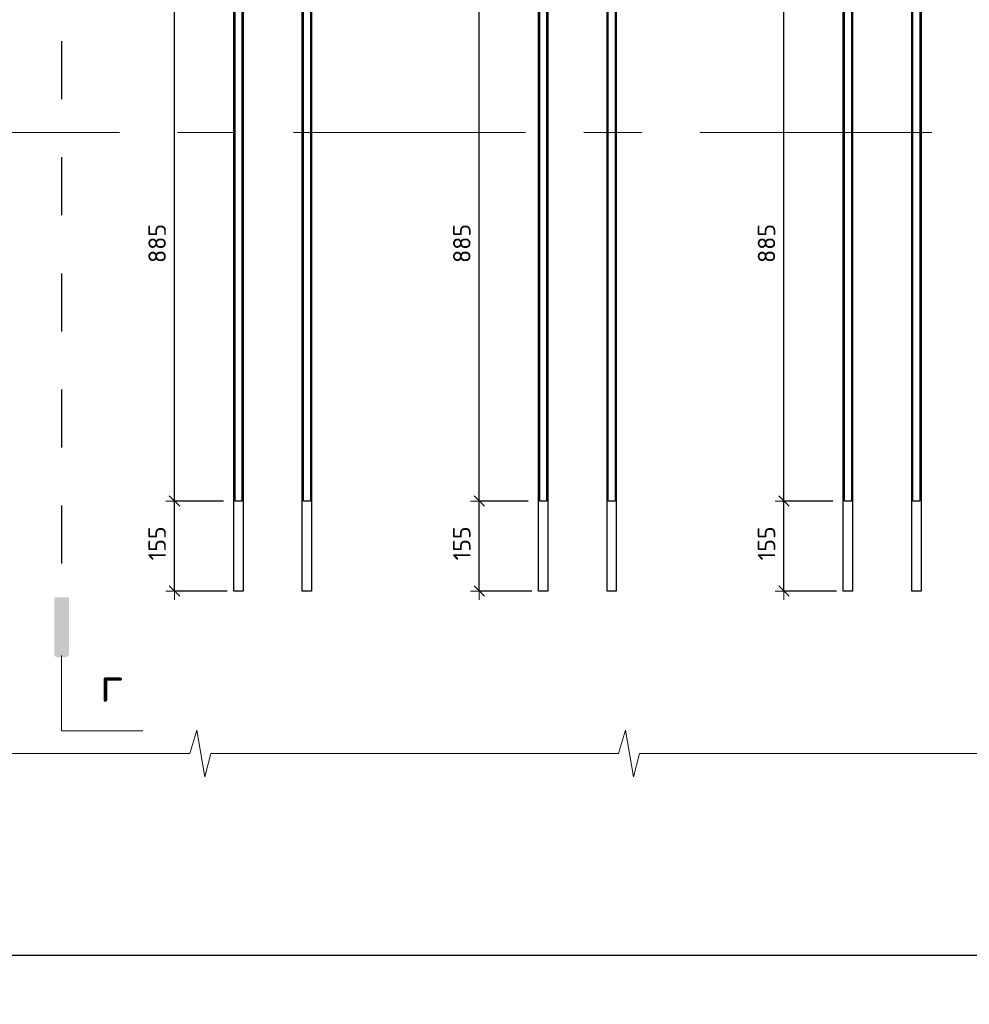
# Model space of a CAD drawing. Header units: metres. Extents: x -38 to 97, y -15 to 21.
# Tile 66 of 256: x 82.72 to 84.36, y -7.6 to -5.91. Entities that reach past the tile are written whole.
import ezdxf

# ---------------------------------------------------------------- set-up
doc = ezdxf.new("R2010")
doc.units = ezdxf.units.M
doc.header["$PDMODE"] = 65
for name, pattern in [('______11', [0.5, 0.4, -0.05, 0, -0.05]), ('______2', [0.0405, 0.03, -0.0105]), ('______5', [1.1, 0.8, -0.1, 0.1, -0.1])]:
    doc.linetypes.add(name, pattern=pattern)
for name, color, linetype, lineweight in [('XR$4$Арм.стержн.горизонт. 1', 180, 'Continuous', 35), ('XR$4$Арм.стержн.горизонт. 2', 202, 'Continuous', 35), ('XR$4$ВК__отв в полу 1-2 эт', 220, 'Continuous', 25), ('XR$4$Осевая линия (1)', 7, '______5', 13), ('XR$4$Размерная линия (1)', 7, 'Continuous', 13), ('XR$5$Арм.стержн.горизонт. 1', 180, 'Continuous', 35), ('XR$5$Арм.стержн.горизонт. 2', 202, 'Continuous', 35), ('XR$5$ВК__отв в полу 1-2 эт', 220, 'Continuous', 25), ('XR$5$Осевая линия (1)', 7, '______5', 13), ('XR$5$Размерная линия (1)', 7, 'Continuous', 13)]:
    doc.layers.add(name, color=color, linetype=linetype, lineweight=lineweight)
doc.styles.add('ISOCPEUR', font='txt')
doc.dimstyles.new('DIMSTYLE_24', dxfattribs={"dimtxt": 0.03, "dimasz": 0.03, "dimexe": 0, "dimexo": 0, "dimgap": 0.015, "dimtad": 2, "dimdec": 0, "dimlfac": 1000, "dimrnd": 5, "dimzin": 12, "dimdsep": 46, "dimtxsty": 'ISOCPEUR', "dimblk1": 'ALL_ML_STRICH', "dimblk2": 'ALL_ML_STRICH', "dimsah": 1, "dimcen": 0, "dimclrd": 7, "dimclre": 256, "dimclrt": 7, "dimadec": 0, "dimazin": 0, "dimtfac": 1, "dimtdec": 0, "dimtix": 1, "dimtmove": 2, "dimatfit": 3, "dimfxl": 0, "dimtzin": 0, "dimlwd": 0, "dimlwe": -3, "dimarcsym": 0})

# ---------------------------------------------------------------- blocks, each defined once
blk = doc.blocks.new('ЭЛЕМЕНТ_УЗОРА_19')
at = {"color": 7, "linetype": 'Continuous', "lineweight": 13, "transparency": 33554687}
for points in [[(83.4102, -7.1699), (83.049, -7.1699), (83.0387, -7.2099), (83.0246, -7.1299), (83.0128, -7.1699), (82.6716, -7.1699)], [(84.1489, -7.1699), (83.7877, -7.1699), (83.7773, -7.2099), (83.7633, -7.1299), (83.7515, -7.1699), (83.4102, -7.1699)], [(84.8875, -7.1699), (84.5263, -7.1699), (84.516, -7.2099), (84.5019, -7.1299), (84.4901, -7.1699), (84.1489, -7.1699)]]:
    blk.add_lwpolyline(points, dxfattribs=at)
blk = doc.blocks.new('СЛОЖНЫЙ_ОБЪЕКТ_62')
at = {"linetype": 'Continuous', "lineweight": 25, "true_color": 0x000000, "transparency": 33554687}
for points in [[(82.8043, -4.4488), (82.8042, -4.448), (82.8039, -4.4473), (82.8036, -4.4466), (82.8032, -4.446), (82.8027, -4.4454), (82.8021, -4.4449), (82.8014, -4.4445), (82.8007, -4.4441), (82.8, -4.4439), (82.7993, -4.4437), (82.7985, -4.4437), (82.7852, -4.4437), (82.7844, -4.4437), (82.7836, -4.4439), (82.7829, -4.4441), (82.7822, -4.4445), (82.7816, -4.4449), (82.781, -4.4454), (82.7805, -4.446), (82.7801, -4.4466), (82.7797, -4.4473), (82.7795, -4.448), (82.7793, -4.4488), (82.7793, -4.4496), (82.7793, -4.5471), (82.8044, -4.5471), (82.8044, -4.4496)], [(82.8043, -6.9992), (82.8044, -6.9985), (82.8044, -6.901), (82.7793, -6.901), (82.7793, -6.9985), (82.7793, -6.9992), (82.7795, -7), (82.7797, -7.0007), (82.7801, -7.0014), (82.7805, -7.002), (82.781, -7.0026), (82.7816, -7.0031), (82.7822, -7.0035), (82.7829, -7.0039), (82.7836, -7.0041), (82.7844, -7.0043), (82.7852, -7.0043), (82.7985, -7.0043), (82.7993, -7.0043), (82.8, -7.0041), (82.8007, -7.0039), (82.8014, -7.0035), (82.8021, -7.0031), (82.8027, -7.0026), (82.8032, -7.002), (82.8036, -7.0014), (82.8039, -7.0007), (82.8042, -7)]]:
    blk.add_hatch(color=18, dxfattribs=at).paths.add_polyline_path(points)
at = {"color": 7, "linetype": '______2', "lineweight": 25, "transparency": 33554687}
blk.add_line((82.7918, -4.5424), (82.7918, -6.901), dxfattribs=at)
at = {"layer": 'XR$4$ВК__отв в полу 1-2 эт', "color": 7, "linetype": 'Continuous', "lineweight": 13, "transparency": 33554687}
for p, q in [((82.7918, -7.001), (82.7918, -7.131)), ((82.7918, -7.131), (82.9318, -7.131))]:
    blk.add_line(p, q, dxfattribs=at)
at = {"color": 7, "linetype": 'Continuous', "lineweight": 13, "transparency": 33554687, "insert": (82.878, -7.0509), "char_height": 0.06, "width": 0.065333, "attachment_point": 5, "style": 'ISOCPEUR'}
blk.add_mtext('\\A1;{\\fISOCPEUR|i0|b0;\\H0.060000;\\W1.000000;\\C7;г}\\P', dxfattribs=at)
blk = doc.blocks.new('ALL_ML_STRICH')
at = {"color": 0, "linetype": 'ByBlock', "lineweight": -2}
for p, q in [((-1, 0), (0.5, 0)), ((-0.3, -0.3), (0.3, 0.3)), ((0, -0.5), (0, 0.5))]:
    blk.add_line(p, q, dxfattribs=at)
blk = doc.blocks.new('*D372')
at = {"layer": 'DEFPOINTS', "color": 7, "linetype": 'Continuous', "lineweight": 13, "transparency": 33554687}
for p in [(80.3555, -7.5177), (84.4555, -7.5744), (80.3555, -7.6022)]:
    blk.add_point(p, dxfattribs=at)
at = {"layer": 'XR$4$Размерная линия (1)', "color": 9, "linetype": 'Continuous', "lineweight": -2, "true_color": 0xc7c7c7, "transparency": 33554687}
for p, q in [((80.3555, -7.5177), (80.3555, -7.5177)), ((84.4555, -7.5944), (84.4555, -7.5177))]:
    blk.add_line(p, q, dxfattribs=at)
at = {"layer": 'XR$4$Размерная линия (1)', "color": 7, "linetype": 'Continuous', "lineweight": -2, "transparency": 33554687}
blk.add_line((80.3555, -7.5177), (84.4555, -7.5177), dxfattribs=at)
at = {"layer": 'XR$4$Размерная линия (1)', "color": 7, "linetype": 'Continuous', "lineweight": 13, "transparency": 33554687, "xscale": 0.03, "yscale": 0.03, "zscale": 0.03, "rotation": 180}
blk.add_blockref('ALL_ML_STRICH', (80.3555, -7.5177), dxfattribs=at)
at = {"layer": 'XR$4$Размерная линия (1)', "color": 7, "linetype": 'Continuous', "lineweight": 13, "transparency": 33554687, "xscale": 0.03, "yscale": 0.03, "zscale": 0.03}
blk.add_blockref('ALL_ML_STRICH', (84.4555, -7.5177), dxfattribs=at)
at = {"layer": 'XR$4$Размерная линия (1)', "color": 7, "linetype": 'Continuous', "lineweight": 13, "transparency": 33554687, "insert": (82.4085, -7.4877), "char_height": 0.03, "width": 0.12, "attachment_point": 5, "style": 'ISOCPEUR'}
blk.add_mtext('\\A1;{4100}', dxfattribs=at)
blk = doc.blocks.new('*D403')
at = {"layer": 'DEFPOINTS', "color": 7, "linetype": 'Continuous', "lineweight": 13, "transparency": 33554687}
for p in [(84.1406, -6.7349), (84.0364, -6.8899), (84.1471, -6.8899)]:
    blk.add_point(p, dxfattribs=at)
at = {"layer": 'XR$4$Размерная линия (1)', "color": 9, "linetype": 'Continuous', "lineweight": -2, "true_color": 0xc7c7c7, "transparency": 33554687}
for p, q in [((84.1206, -6.7349), (84.0364, -6.7349)), ((84.1271, -6.8899), (84.0364, -6.8899))]:
    blk.add_line(p, q, dxfattribs=at)
at = {"layer": 'XR$4$Размерная линия (1)', "color": 7, "linetype": 'Continuous', "lineweight": -2, "transparency": 33554687}
blk.add_line((84.0364, -6.8899), (84.0364, -6.7349), dxfattribs=at)
at = {"layer": 'XR$4$Размерная линия (1)', "color": 7, "linetype": 'Continuous', "lineweight": 13, "transparency": 33554687, "xscale": 0.03, "yscale": 0.03, "zscale": 0.03}
for p, rotation in [((84.0364, -6.7349), 90), ((84.0364, -6.8899), 270)]:
    blk.add_blockref('ALL_ML_STRICH', p, dxfattribs=dict(at, rotation=rotation))
at = {"layer": 'XR$4$Размерная линия (1)', "color": 7, "linetype": 'Continuous', "lineweight": 13, "transparency": 33554687, "insert": (84.0064, -6.8079), "char_height": 0.03, "width": 0.09, "attachment_point": 5, "rotation": 90, "style": 'ISOCPEUR'}
blk.add_mtext('\\A1;{155}', dxfattribs=at)
blk = doc.blocks.new('*D404')
at = {"layer": 'DEFPOINTS', "color": 7, "linetype": 'Continuous', "lineweight": 13, "transparency": 33554687}
for p in [(83.9444, -5.8499), (84.0364, -6.7349), (84.1406, -6.7349)]:
    blk.add_point(p, dxfattribs=at)
at = {"layer": 'XR$4$Размерная линия (1)', "color": 9, "linetype": 'Continuous', "lineweight": -2, "true_color": 0xc7c7c7, "transparency": 33554687}
for p, q in [((83.9644, -5.8499), (84.0364, -5.8499)), ((84.1206, -6.7349), (84.0364, -6.7349))]:
    blk.add_line(p, q, dxfattribs=at)
at = {"layer": 'XR$4$Размерная линия (1)', "color": 7, "linetype": 'Continuous', "lineweight": -2, "transparency": 33554687}
blk.add_line((84.0364, -6.7349), (84.0364, -5.8499), dxfattribs=at)
at = {"layer": 'XR$4$Размерная линия (1)', "color": 7, "linetype": 'Continuous', "lineweight": 13, "transparency": 33554687, "xscale": 0.03, "yscale": 0.03, "zscale": 0.03}
for p, rotation in [((84.0364, -5.8499), 90), ((84.0364, -6.7349), 270)]:
    blk.add_blockref('ALL_ML_STRICH', p, dxfattribs=dict(at, rotation=rotation))
at = {"layer": 'XR$4$Размерная линия (1)', "color": 7, "linetype": 'Continuous', "lineweight": 13, "transparency": 33554687, "insert": (84.0064, -6.2909), "char_height": 0.03, "width": 0.09, "attachment_point": 5, "rotation": 90, "style": 'ISOCPEUR'}
blk.add_mtext('\\A1;{885}', dxfattribs=at)
blk = doc.blocks.new('*D408')
at = {"layer": 'DEFPOINTS', "color": 7, "linetype": 'Continuous', "lineweight": 13, "transparency": 33554687}
for p in [(83.6156, -6.7349), (83.5114, -6.8899), (83.6221, -6.8899)]:
    blk.add_point(p, dxfattribs=at)
at = {"layer": 'XR$4$Размерная линия (1)', "color": 9, "linetype": 'Continuous', "lineweight": -2, "true_color": 0xc7c7c7, "transparency": 33554687}
for p, q in [((83.5956, -6.7349), (83.5114, -6.7349)), ((83.6021, -6.8899), (83.5114, -6.8899))]:
    blk.add_line(p, q, dxfattribs=at)
at = {"layer": 'XR$4$Размерная линия (1)', "color": 7, "linetype": 'Continuous', "lineweight": -2, "transparency": 33554687}
blk.add_line((83.5114, -6.8899), (83.5114, -6.7349), dxfattribs=at)
at = {"layer": 'XR$4$Размерная линия (1)', "color": 7, "linetype": 'Continuous', "lineweight": 13, "transparency": 33554687, "xscale": 0.03, "yscale": 0.03, "zscale": 0.03}
for p, rotation in [((83.5114, -6.7349), 90), ((83.5114, -6.8899), 270)]:
    blk.add_blockref('ALL_ML_STRICH', p, dxfattribs=dict(at, rotation=rotation))
at = {"layer": 'XR$4$Размерная линия (1)', "color": 7, "linetype": 'Continuous', "lineweight": 13, "transparency": 33554687, "insert": (83.4814, -6.8079), "char_height": 0.03, "width": 0.09, "attachment_point": 5, "rotation": 90, "style": 'ISOCPEUR'}
blk.add_mtext('\\A1;{155}', dxfattribs=at)
blk = doc.blocks.new('*D409')
at = {"layer": 'DEFPOINTS', "color": 7, "linetype": 'Continuous', "lineweight": 13, "transparency": 33554687}
for p in [(83.4194, -5.8499), (83.5114, -6.7349), (83.6156, -6.7349)]:
    blk.add_point(p, dxfattribs=at)
at = {"layer": 'XR$4$Размерная линия (1)', "color": 9, "linetype": 'Continuous', "lineweight": -2, "true_color": 0xc7c7c7, "transparency": 33554687}
for p, q in [((83.4394, -5.8499), (83.5114, -5.8499)), ((83.5956, -6.7349), (83.5114, -6.7349))]:
    blk.add_line(p, q, dxfattribs=at)
at = {"layer": 'XR$4$Размерная линия (1)', "color": 7, "linetype": 'Continuous', "lineweight": -2, "transparency": 33554687}
blk.add_line((83.5114, -6.7349), (83.5114, -5.8499), dxfattribs=at)
at = {"layer": 'XR$4$Размерная линия (1)', "color": 7, "linetype": 'Continuous', "lineweight": 13, "transparency": 33554687, "xscale": 0.03, "yscale": 0.03, "zscale": 0.03}
for p, rotation in [((83.5114, -5.8499), 90), ((83.5114, -6.7349), 270)]:
    blk.add_blockref('ALL_ML_STRICH', p, dxfattribs=dict(at, rotation=rotation))
at = {"layer": 'XR$4$Размерная линия (1)', "color": 7, "linetype": 'Continuous', "lineweight": 13, "transparency": 33554687, "insert": (83.4814, -6.2909), "char_height": 0.03, "width": 0.09, "attachment_point": 5, "rotation": 90, "style": 'ISOCPEUR'}
blk.add_mtext('\\A1;{885}', dxfattribs=at)
blk = doc.blocks.new('*D413')
at = {"layer": 'DEFPOINTS', "color": 7, "linetype": 'Continuous', "lineweight": 13, "transparency": 33554687}
for p in [(83.0906, -6.7349), (82.9864, -6.8899), (83.0971, -6.8899)]:
    blk.add_point(p, dxfattribs=at)
at = {"layer": 'XR$4$Размерная линия (1)', "color": 9, "linetype": 'Continuous', "lineweight": -2, "true_color": 0xc7c7c7, "transparency": 33554687}
for p, q in [((83.0706, -6.7349), (82.9864, -6.7349)), ((83.0771, -6.8899), (82.9864, -6.8899))]:
    blk.add_line(p, q, dxfattribs=at)
at = {"layer": 'XR$4$Размерная линия (1)', "color": 7, "linetype": 'Continuous', "lineweight": -2, "transparency": 33554687}
blk.add_line((82.9864, -6.8899), (82.9864, -6.7349), dxfattribs=at)
at = {"layer": 'XR$4$Размерная линия (1)', "color": 7, "linetype": 'Continuous', "lineweight": 13, "transparency": 33554687, "xscale": 0.03, "yscale": 0.03, "zscale": 0.03}
for p, rotation in [((82.9864, -6.7349), 90), ((82.9864, -6.8899), 270)]:
    blk.add_blockref('ALL_ML_STRICH', p, dxfattribs=dict(at, rotation=rotation))
at = {"layer": 'XR$4$Размерная линия (1)', "color": 7, "linetype": 'Continuous', "lineweight": 13, "transparency": 33554687, "insert": (82.9564, -6.8079), "char_height": 0.03, "width": 0.09, "attachment_point": 5, "rotation": 90, "style": 'ISOCPEUR'}
blk.add_mtext('\\A1;{155}', dxfattribs=at)
blk = doc.blocks.new('*D414')
at = {"layer": 'DEFPOINTS', "color": 7, "linetype": 'Continuous', "lineweight": 13, "transparency": 33554687}
for p in [(82.8944, -5.8499), (82.9864, -6.7349), (83.0906, -6.7349)]:
    blk.add_point(p, dxfattribs=at)
at = {"layer": 'XR$4$Размерная линия (1)', "color": 9, "linetype": 'Continuous', "lineweight": -2, "true_color": 0xc7c7c7, "transparency": 33554687}
for p, q in [((82.9144, -5.8499), (82.9864, -5.8499)), ((83.0706, -6.7349), (82.9864, -6.7349))]:
    blk.add_line(p, q, dxfattribs=at)
at = {"layer": 'XR$4$Размерная линия (1)', "color": 7, "linetype": 'Continuous', "lineweight": -2, "transparency": 33554687}
blk.add_line((82.9864, -6.7349), (82.9864, -5.8499), dxfattribs=at)
at = {"layer": 'XR$4$Размерная линия (1)', "color": 7, "linetype": 'Continuous', "lineweight": 13, "transparency": 33554687, "xscale": 0.03, "yscale": 0.03, "zscale": 0.03}
for p, rotation in [((82.9864, -5.8499), 90), ((82.9864, -6.7349), 270)]:
    blk.add_blockref('ALL_ML_STRICH', p, dxfattribs=dict(at, rotation=rotation))
at = {"layer": 'XR$4$Размерная линия (1)', "color": 7, "linetype": 'Continuous', "lineweight": 13, "transparency": 33554687, "insert": (82.9564, -6.2909), "char_height": 0.03, "width": 0.09, "attachment_point": 5, "rotation": 90, "style": 'ISOCPEUR'}
blk.add_mtext('\\A1;{885}', dxfattribs=at)
blk = doc.blocks.new('ЭЛЕМЕНТ_УЗОРА_34')
at = {"color": 7, "linetype": 'Continuous', "lineweight": 13, "transparency": 33554687}
for points in [[(83.4102, -7.1699), (83.049, -7.1699), (83.0387, -7.2099), (83.0246, -7.1299), (83.0128, -7.1699), (82.6716, -7.1699)], [(84.1489, -7.1699), (83.7877, -7.1699), (83.7773, -7.2099), (83.7633, -7.1299), (83.7515, -7.1699), (83.4102, -7.1699)], [(84.8875, -7.1699), (84.5263, -7.1699), (84.516, -7.2099), (84.5019, -7.1299), (84.4901, -7.1699), (84.1489, -7.1699)]]:
    blk.add_lwpolyline(points, dxfattribs=at)
blk = doc.blocks.new('СЛОЖНЫЙ_ОБЪЕКТ_109')
at = {"linetype": 'Continuous', "lineweight": 25, "true_color": 0x000000, "transparency": 33554687}
for points in [[(82.8043, -4.4488), (82.8042, -4.448), (82.8039, -4.4473), (82.8036, -4.4466), (82.8032, -4.446), (82.8027, -4.4454), (82.8021, -4.4449), (82.8014, -4.4445), (82.8007, -4.4441), (82.8, -4.4439), (82.7993, -4.4437), (82.7985, -4.4437), (82.7852, -4.4437), (82.7844, -4.4437), (82.7836, -4.4439), (82.7829, -4.4441), (82.7822, -4.4445), (82.7816, -4.4449), (82.781, -4.4454), (82.7805, -4.446), (82.7801, -4.4466), (82.7797, -4.4473), (82.7795, -4.448), (82.7793, -4.4488), (82.7793, -4.4496), (82.7793, -4.5471), (82.8044, -4.5471), (82.8044, -4.4496)], [(82.8043, -6.9992), (82.8044, -6.9985), (82.8044, -6.901), (82.7793, -6.901), (82.7793, -6.9985), (82.7793, -6.9992), (82.7795, -7), (82.7797, -7.0007), (82.7801, -7.0014), (82.7805, -7.002), (82.781, -7.0026), (82.7816, -7.0031), (82.7822, -7.0035), (82.7829, -7.0039), (82.7836, -7.0041), (82.7844, -7.0043), (82.7852, -7.0043), (82.7985, -7.0043), (82.7993, -7.0043), (82.8, -7.0041), (82.8007, -7.0039), (82.8014, -7.0035), (82.8021, -7.0031), (82.8027, -7.0026), (82.8032, -7.002), (82.8036, -7.0014), (82.8039, -7.0007), (82.8042, -7)]]:
    blk.add_hatch(color=18, dxfattribs=at).paths.add_polyline_path(points)
at = {"color": 7, "linetype": '______2', "lineweight": 25, "transparency": 33554687}
blk.add_line((82.7918, -4.5424), (82.7918, -6.901), dxfattribs=at)
at = {"layer": 'XR$5$ВК__отв в полу 1-2 эт', "color": 7, "linetype": 'Continuous', "lineweight": 13, "transparency": 33554687}
for p, q in [((82.7918, -7.001), (82.7918, -7.131)), ((82.7918, -7.131), (82.9318, -7.131))]:
    blk.add_line(p, q, dxfattribs=at)
at = {"color": 7, "linetype": 'Continuous', "lineweight": 13, "transparency": 33554687, "insert": (82.878, -7.0509), "char_height": 0.06, "width": 0.065333, "attachment_point": 5, "style": 'ISOCPEUR'}
blk.add_mtext('\\A1;{\\fISOCPEUR|i0|b0;\\H0.060000;\\W1.000000;\\C7;г}\\P', dxfattribs=at)
blk = doc.blocks.new('*D759')
at = {"layer": 'DEFPOINTS', "color": 7, "linetype": 'Continuous', "lineweight": 13, "transparency": 33554687}
for p in [(84.1406, -6.7349), (84.0364, -6.8899), (84.1471, -6.8899)]:
    blk.add_point(p, dxfattribs=at)
at = {"layer": 'XR$5$Размерная линия (1)', "color": 9, "linetype": 'Continuous', "lineweight": -2, "true_color": 0xc7c7c7, "transparency": 33554687}
for p, q in [((84.1206, -6.7349), (84.0364, -6.7349)), ((84.1271, -6.8899), (84.0364, -6.8899))]:
    blk.add_line(p, q, dxfattribs=at)
at = {"layer": 'XR$5$Размерная линия (1)', "color": 7, "linetype": 'Continuous', "lineweight": -2, "transparency": 33554687}
blk.add_line((84.0364, -6.8899), (84.0364, -6.7349), dxfattribs=at)
at = {"layer": 'XR$5$Размерная линия (1)', "color": 7, "linetype": 'Continuous', "lineweight": 13, "transparency": 33554687, "xscale": 0.03, "yscale": 0.03, "zscale": 0.03}
for p, rotation in [((84.0364, -6.7349), 90), ((84.0364, -6.8899), 270)]:
    blk.add_blockref('ALL_ML_STRICH', p, dxfattribs=dict(at, rotation=rotation))
at = {"layer": 'XR$5$Размерная линия (1)', "color": 7, "linetype": 'Continuous', "lineweight": 13, "transparency": 33554687, "insert": (84.0064, -6.8079), "char_height": 0.03, "width": 0.09, "attachment_point": 5, "rotation": 90, "style": 'ISOCPEUR'}
blk.add_mtext('\\A1;{155}', dxfattribs=at)
blk = doc.blocks.new('*D760')
at = {"layer": 'DEFPOINTS', "color": 7, "linetype": 'Continuous', "lineweight": 13, "transparency": 33554687}
for p in [(83.9444, -5.8499), (84.0364, -6.7349), (84.1406, -6.7349)]:
    blk.add_point(p, dxfattribs=at)
at = {"layer": 'XR$5$Размерная линия (1)', "color": 9, "linetype": 'Continuous', "lineweight": -2, "true_color": 0xc7c7c7, "transparency": 33554687}
for p, q in [((83.9644, -5.8499), (84.0364, -5.8499)), ((84.1206, -6.7349), (84.0364, -6.7349))]:
    blk.add_line(p, q, dxfattribs=at)
at = {"layer": 'XR$5$Размерная линия (1)', "color": 7, "linetype": 'Continuous', "lineweight": -2, "transparency": 33554687}
blk.add_line((84.0364, -6.7349), (84.0364, -5.8499), dxfattribs=at)
at = {"layer": 'XR$5$Размерная линия (1)', "color": 7, "linetype": 'Continuous', "lineweight": 13, "transparency": 33554687, "xscale": 0.03, "yscale": 0.03, "zscale": 0.03}
for p, rotation in [((84.0364, -5.8499), 90), ((84.0364, -6.7349), 270)]:
    blk.add_blockref('ALL_ML_STRICH', p, dxfattribs=dict(at, rotation=rotation))
at = {"layer": 'XR$5$Размерная линия (1)', "color": 7, "linetype": 'Continuous', "lineweight": 13, "transparency": 33554687, "insert": (84.0064, -6.2909), "char_height": 0.03, "width": 0.09, "attachment_point": 5, "rotation": 90, "style": 'ISOCPEUR'}
blk.add_mtext('\\A1;{885}', dxfattribs=at)
blk = doc.blocks.new('*D764')
at = {"layer": 'DEFPOINTS', "color": 7, "linetype": 'Continuous', "lineweight": 13, "transparency": 33554687}
for p in [(83.6156, -6.7349), (83.5114, -6.8899), (83.6221, -6.8899)]:
    blk.add_point(p, dxfattribs=at)
at = {"layer": 'XR$5$Размерная линия (1)', "color": 9, "linetype": 'Continuous', "lineweight": -2, "true_color": 0xc7c7c7, "transparency": 33554687}
for p, q in [((83.5956, -6.7349), (83.5114, -6.7349)), ((83.6021, -6.8899), (83.5114, -6.8899))]:
    blk.add_line(p, q, dxfattribs=at)
at = {"layer": 'XR$5$Размерная линия (1)', "color": 7, "linetype": 'Continuous', "lineweight": -2, "transparency": 33554687}
blk.add_line((83.5114, -6.8899), (83.5114, -6.7349), dxfattribs=at)
at = {"layer": 'XR$5$Размерная линия (1)', "color": 7, "linetype": 'Continuous', "lineweight": 13, "transparency": 33554687, "xscale": 0.03, "yscale": 0.03, "zscale": 0.03}
for p, rotation in [((83.5114, -6.7349), 90), ((83.5114, -6.8899), 270)]:
    blk.add_blockref('ALL_ML_STRICH', p, dxfattribs=dict(at, rotation=rotation))
at = {"layer": 'XR$5$Размерная линия (1)', "color": 7, "linetype": 'Continuous', "lineweight": 13, "transparency": 33554687, "insert": (83.4814, -6.8079), "char_height": 0.03, "width": 0.09, "attachment_point": 5, "rotation": 90, "style": 'ISOCPEUR'}
blk.add_mtext('\\A1;{155}', dxfattribs=at)
blk = doc.blocks.new('*D765')
at = {"layer": 'DEFPOINTS', "color": 7, "linetype": 'Continuous', "lineweight": 13, "transparency": 33554687}
for p in [(83.4194, -5.8499), (83.5114, -6.7349), (83.6156, -6.7349)]:
    blk.add_point(p, dxfattribs=at)
at = {"layer": 'XR$5$Размерная линия (1)', "color": 9, "linetype": 'Continuous', "lineweight": -2, "true_color": 0xc7c7c7, "transparency": 33554687}
for p, q in [((83.4394, -5.8499), (83.5114, -5.8499)), ((83.5956, -6.7349), (83.5114, -6.7349))]:
    blk.add_line(p, q, dxfattribs=at)
at = {"layer": 'XR$5$Размерная линия (1)', "color": 7, "linetype": 'Continuous', "lineweight": -2, "transparency": 33554687}
blk.add_line((83.5114, -6.7349), (83.5114, -5.8499), dxfattribs=at)
at = {"layer": 'XR$5$Размерная линия (1)', "color": 7, "linetype": 'Continuous', "lineweight": 13, "transparency": 33554687, "xscale": 0.03, "yscale": 0.03, "zscale": 0.03}
for p, rotation in [((83.5114, -5.8499), 90), ((83.5114, -6.7349), 270)]:
    blk.add_blockref('ALL_ML_STRICH', p, dxfattribs=dict(at, rotation=rotation))
at = {"layer": 'XR$5$Размерная линия (1)', "color": 7, "linetype": 'Continuous', "lineweight": 13, "transparency": 33554687, "insert": (83.4814, -6.2909), "char_height": 0.03, "width": 0.09, "attachment_point": 5, "rotation": 90, "style": 'ISOCPEUR'}
blk.add_mtext('\\A1;{885}', dxfattribs=at)
blk = doc.blocks.new('*D769')
at = {"layer": 'DEFPOINTS', "color": 7, "linetype": 'Continuous', "lineweight": 13, "transparency": 33554687}
for p in [(83.0906, -6.7349), (82.9864, -6.8899), (83.0971, -6.8899)]:
    blk.add_point(p, dxfattribs=at)
at = {"layer": 'XR$5$Размерная линия (1)', "color": 9, "linetype": 'Continuous', "lineweight": -2, "true_color": 0xc7c7c7, "transparency": 33554687}
for p, q in [((83.0706, -6.7349), (82.9864, -6.7349)), ((83.0771, -6.8899), (82.9864, -6.8899))]:
    blk.add_line(p, q, dxfattribs=at)
at = {"layer": 'XR$5$Размерная линия (1)', "color": 7, "linetype": 'Continuous', "lineweight": -2, "transparency": 33554687}
blk.add_line((82.9864, -6.8899), (82.9864, -6.7349), dxfattribs=at)
at = {"layer": 'XR$5$Размерная линия (1)', "color": 7, "linetype": 'Continuous', "lineweight": 13, "transparency": 33554687, "xscale": 0.03, "yscale": 0.03, "zscale": 0.03}
for p, rotation in [((82.9864, -6.7349), 90), ((82.9864, -6.8899), 270)]:
    blk.add_blockref('ALL_ML_STRICH', p, dxfattribs=dict(at, rotation=rotation))
at = {"layer": 'XR$5$Размерная линия (1)', "color": 7, "linetype": 'Continuous', "lineweight": 13, "transparency": 33554687, "insert": (82.9564, -6.8079), "char_height": 0.03, "width": 0.09, "attachment_point": 5, "rotation": 90, "style": 'ISOCPEUR'}
blk.add_mtext('\\A1;{155}', dxfattribs=at)
blk = doc.blocks.new('*D770')
at = {"layer": 'DEFPOINTS', "color": 7, "linetype": 'Continuous', "lineweight": 13, "transparency": 33554687}
for p in [(82.8944, -5.8499), (82.9864, -6.7349), (83.0906, -6.7349)]:
    blk.add_point(p, dxfattribs=at)
at = {"layer": 'XR$5$Размерная линия (1)', "color": 9, "linetype": 'Continuous', "lineweight": -2, "true_color": 0xc7c7c7, "transparency": 33554687}
for p, q in [((82.9144, -5.8499), (82.9864, -5.8499)), ((83.0706, -6.7349), (82.9864, -6.7349))]:
    blk.add_line(p, q, dxfattribs=at)
at = {"layer": 'XR$5$Размерная линия (1)', "color": 7, "linetype": 'Continuous', "lineweight": -2, "transparency": 33554687}
blk.add_line((82.9864, -6.7349), (82.9864, -5.8499), dxfattribs=at)
at = {"layer": 'XR$5$Размерная линия (1)', "color": 7, "linetype": 'Continuous', "lineweight": 13, "transparency": 33554687, "xscale": 0.03, "yscale": 0.03, "zscale": 0.03}
for p, rotation in [((82.9864, -5.8499), 90), ((82.9864, -6.7349), 270)]:
    blk.add_blockref('ALL_ML_STRICH', p, dxfattribs=dict(at, rotation=rotation))
at = {"layer": 'XR$5$Размерная линия (1)', "color": 7, "linetype": 'Continuous', "lineweight": 13, "transparency": 33554687, "insert": (82.9564, -6.2909), "char_height": 0.03, "width": 0.09, "attachment_point": 5, "rotation": 90, "style": 'ISOCPEUR'}
blk.add_mtext('\\A1;{885}', dxfattribs=at)

msp = doc.modelspace()

# ---------------------------------------------------------------- linework, layer by layer
at = {"layer": 'XR$4$Арм.стержн.горизонт. 1', "color": 7, "linetype": 'Continuous', "lineweight": 25, "transparency": 33554687}
for points in [[(83.0886, -6.8899), (83.0886, -4.5499), (83.1046, -4.5499), (83.1046, -6.8899), (83.0886, -6.8899)], [(83.2066, -6.8899), (83.2066, -4.5499), (83.2226, -4.5499), (83.2226, -6.8899), (83.2066, -6.8899)], [(83.6136, -6.8899), (83.6136, -4.5499), (83.6296, -4.5499), (83.6296, -6.8899), (83.6136, -6.8899)], [(83.7316, -6.8899), (83.7316, -4.5499), (83.7476, -4.5499), (83.7476, -6.8899), (83.7316, -6.8899)], [(84.1386, -6.8899), (84.1386, -4.5499), (84.1546, -4.5499), (84.1546, -6.8899), (84.1386, -6.8899)], [(84.2566, -6.8899), (84.2566, -4.5499), (84.2726, -4.5499), (84.2726, -6.8899), (84.2566, -6.8899)]]:
    msp.add_lwpolyline(points, dxfattribs=at)
at = {"layer": 'XR$4$Арм.стержн.горизонт. 2', "color": 34, "linetype": 'Continuous', "lineweight": 25, "transparency": 33554687}
for points in [[(83.1026, -4.7849), (83.1026, -6.7349), (83.0906, -6.7349), (83.0906, -4.7849), (83.1026, -4.7849)], [(83.2206, -4.7849), (83.2206, -6.7349), (83.2086, -6.7349), (83.2086, -4.7849), (83.2206, -4.7849)], [(83.6276, -4.7849), (83.6276, -6.7349), (83.6156, -6.7349), (83.6156, -4.7849), (83.6276, -4.7849)], [(83.7456, -4.7849), (83.7456, -6.7349), (83.7336, -6.7349), (83.7336, -4.7849), (83.7456, -4.7849)], [(84.1526, -4.7849), (84.1526, -6.7349), (84.1406, -6.7349), (84.1406, -4.7849), (84.1526, -4.7849)], [(84.2706, -4.7849), (84.2706, -6.7349), (84.2586, -6.7349), (84.2586, -4.7849), (84.2706, -4.7849)]]:
    msp.add_lwpolyline(points, dxfattribs=at)
at = {"layer": 'XR$4$Осевая линия (1)', "color": 253, "linetype": '______11', "lineweight": 13, "true_color": 0xa0a0a0, "transparency": 33554687}
msp.add_line((84.2914, -6.0999), (80.1789, -6.0999), dxfattribs=at)
at = {"layer": 'XR$5$Арм.стержн.горизонт. 1', "color": 7, "linetype": 'Continuous', "lineweight": 25, "transparency": 33554687}
for points in [[(83.0886, -6.8899), (83.0886, -4.5499), (83.1046, -4.5499), (83.1046, -6.8899), (83.0886, -6.8899)], [(83.2066, -6.8899), (83.2066, -4.5499), (83.2226, -4.5499), (83.2226, -6.8899), (83.2066, -6.8899)], [(83.6136, -6.8899), (83.6136, -4.5499), (83.6296, -4.5499), (83.6296, -6.8899), (83.6136, -6.8899)], [(83.7316, -6.8899), (83.7316, -4.5499), (83.7476, -4.5499), (83.7476, -6.8899), (83.7316, -6.8899)], [(84.1386, -6.8899), (84.1386, -4.5499), (84.1546, -4.5499), (84.1546, -6.8899), (84.1386, -6.8899)], [(84.2566, -6.8899), (84.2566, -4.5499), (84.2726, -4.5499), (84.2726, -6.8899), (84.2566, -6.8899)]]:
    msp.add_lwpolyline(points, dxfattribs=at)
at = {"layer": 'XR$5$Арм.стержн.горизонт. 2', "color": 34, "linetype": 'Continuous', "lineweight": 25, "transparency": 33554687}
for points in [[(83.1026, -4.7849), (83.1026, -6.7349), (83.0906, -6.7349), (83.0906, -4.7849), (83.1026, -4.7849)], [(83.2206, -4.7849), (83.2206, -6.7349), (83.2086, -6.7349), (83.2086, -4.7849), (83.2206, -4.7849)], [(83.6276, -4.7849), (83.6276, -6.7349), (83.6156, -6.7349), (83.6156, -4.7849), (83.6276, -4.7849)], [(83.7456, -4.7849), (83.7456, -6.7349), (83.7336, -6.7349), (83.7336, -4.7849), (83.7456, -4.7849)], [(84.1526, -4.7849), (84.1526, -6.7349), (84.1406, -6.7349), (84.1406, -4.7849), (84.1526, -4.7849)], [(84.2706, -4.7849), (84.2706, -6.7349), (84.2586, -6.7349), (84.2586, -4.7849), (84.2706, -4.7849)]]:
    msp.add_lwpolyline(points, dxfattribs=at)
at = {"layer": 'XR$5$Осевая линия (1)', "color": 253, "linetype": '______11', "lineweight": 13, "true_color": 0xa0a0a0, "transparency": 33554687}
msp.add_line((84.2914, -6.0999), (80.1789, -6.0999), dxfattribs=at)

# ---------------------------------------------------------------- block references
at = {"color": 7, "linetype": 'Continuous', "lineweight": 13, "transparency": 33554687}
for name in ['СЛОЖНЫЙ_ОБЪЕКТ_62', 'СЛОЖНЫЙ_ОБЪЕКТ_109', 'ЭЛЕМЕНТ_УЗОРА_19', 'ЭЛЕМЕНТ_УЗОРА_34']:
    msp.add_blockref(name, (0, 0), dxfattribs=at)

# ---------------------------------------------------------------- dimensions: what is measured, and where the dimension line sits
at = {"layer": 'XR$4$Размерная линия (1)', "color": 7, "linetype": 'Continuous', "lineweight": 13, "transparency": 33554687}
for base, p1, p2, picture, middle in [((82.9864, -5.8499), (83.0706, -6.7349), (82.9144, -5.8499), '*D414', (82.9564, -6.2909)), ((83.5114, -5.8499), (83.5956, -6.7349), (83.4394, -5.8499), '*D409', (83.4814, -6.2909)), ((84.0364, -5.8499), (84.1206, -6.7349), (83.9644, -5.8499), '*D404', (84.0064, -6.2909)), ((82.9864, -6.7349), (83.0771, -6.8899), (83.0706, -6.7349), '*D413', (82.9564, -6.8079)), ((83.5114, -6.7349), (83.6021, -6.8899), (83.5956, -6.7349), '*D408', (83.4814, -6.8079)), ((84.0364, -6.7349), (84.1271, -6.8899), (84.1206, -6.7349), '*D403', (84.0064, -6.8079))]:
    dim = msp.add_linear_dim(base=base, p1=p1, p2=p2, angle=90, dimstyle='DIMSTYLE_24', override={"dimpost": '<>', "dimclrd": 7, "dimclre": 9, "dimclrt": 7, "dimlwd": 0, "dimlwe": 65533}, dxfattribs=at)
    dim.commit()
    dim.dimension.update_dxf_attribs({"geometry": picture, "text_midpoint": middle, "dimtype": 160})
dim = msp.add_linear_dim(base=(84.4555, -7.5177), p1=(80.3555, -7.5177), p2=(84.4555, -7.5944), dimstyle='DIMSTYLE_24', override={"dimpost": '<>', "dimclrd": 7, "dimclre": 9, "dimclrt": 7, "dimlwd": 0, "dimlwe": 65533}, dxfattribs=at)
dim.commit()
dim.dimension.update_dxf_attribs({"geometry": '*D372', "text_midpoint": (82.4085, -7.4877), "dimtype": 160})
at = {"layer": 'XR$5$Размерная линия (1)', "color": 7, "linetype": 'Continuous', "lineweight": 13, "transparency": 33554687}
for base, p1, p2, picture, middle in [((82.9864, -5.8499), (83.0706, -6.7349), (82.9144, -5.8499), '*D770', (82.9564, -6.2909)), ((83.5114, -5.8499), (83.5956, -6.7349), (83.4394, -5.8499), '*D765', (83.4814, -6.2909)), ((84.0364, -5.8499), (84.1206, -6.7349), (83.9644, -5.8499), '*D760', (84.0064, -6.2909)), ((82.9864, -6.7349), (83.0771, -6.8899), (83.0706, -6.7349), '*D769', (82.9564, -6.8079)), ((83.5114, -6.7349), (83.6021, -6.8899), (83.5956, -6.7349), '*D764', (83.4814, -6.8079)), ((84.0364, -6.7349), (84.1271, -6.8899), (84.1206, -6.7349), '*D759', (84.0064, -6.8079))]:
    dim = msp.add_linear_dim(base=base, p1=p1, p2=p2, angle=90, dimstyle='DIMSTYLE_24', override={"dimpost": '<>', "dimclrd": 7, "dimclre": 9, "dimclrt": 7, "dimlwd": 0, "dimlwe": 65533}, dxfattribs=at)
    dim.commit()
    dim.dimension.update_dxf_attribs({"geometry": picture, "text_midpoint": middle, "dimtype": 160})

doc.saveas('drawing.dxf')
